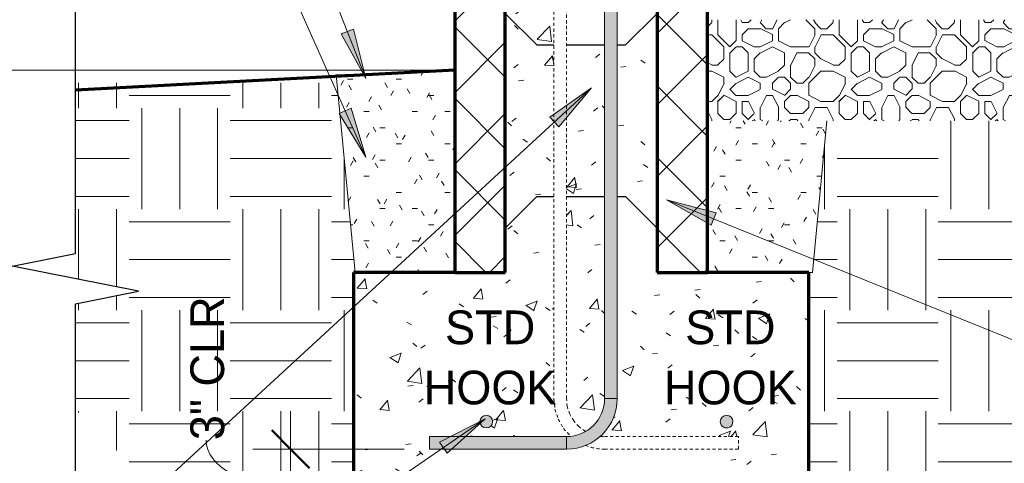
# Model space of a CAD drawing. Header units: inches. Extents: x 298 to 1415, y -40 to 187.
# Tile 26 of 32: x 1344 to 1382, y -15 to 3. Entities that reach past the tile are written whole.
import ezdxf

# ---------------------------------------------------------------- set-up
doc = ezdxf.new("R2010")
doc.units = ezdxf.units.IN
doc.header["$MEASUREMENT"] = 0
doc.linetypes.add('Hidden 1_8_', pattern=[0.1875, 0.125, -0.0625])
doc.layers.add('A-ANNO-DIMS', color=1, linetype='Continuous')
for name, color, linetype, lineweight in [('A-ANNO-DIMS-16', 1, 'Continuous', 9), ('A-ANNO-TEXT', 2, 'Continuous', 9), ('A-DETL', 5, 'Continuous', 70), ('A-DETL-GENF', 3, 'Continuous', 9), ('A-DETL-HLIN', 3, 'Continuous', 70), ('A-DETL-LLIN', 3, 'Continuous', 9), ('A-DETL-MBND', 5, 'Hidden 1_8_', 9), ('A-DETL-MLIN', 3, 'Continuous', 30)]:
    doc.layers.add(name, color=color, linetype=linetype, lineweight=lineweight)
doc.dimstyles.new('Linear_-_3_32__SBT_INCH_INCREM', dxfattribs={"dimscale": 12, "dimtxt": 0.125, "dimasz": 0.18, "dimexe": 0.125, "dimexo": 0.005208, "dimgap": 0.083333, "dimtad": 1, "dimtoh": 1, "dimdec": 0, "dimzin": 1, "dimdsep": 46, "dimlunit": 5, "dimtxsty": 'Standard', "dimtsz": 0.088388, "dimcen": 0.09, "dimdle": 0.125, "dimazin": 0, "dimtfac": 1, "dimtdec": 0, "dimtmove": 0, "dimatfit": 3, "dimfxl": 0, "dimtvp": 1, "dimtolj": 1, "dimtzin": 0, "dimarcsym": 0})
doc.dimstyles.new('Linear_-_3_32__SBT_TO_1_256', dxfattribs={"dimscale": 12, "dimtxt": 0.125, "dimasz": 0.18, "dimexe": 0.125, "dimexo": 0.005208, "dimgap": 0.083333, "dimtad": 1, "dimtoh": 1, "dimdec": 8, "dimzin": 3, "dimdsep": 46, "dimlunit": 4, "dimtxsty": 'Standard', "dimtsz": 0.088388, "dimcen": 0.09, "dimdle": 0.125, "dimazin": 1, "dimtfac": 1, "dimtdec": 8, "dimtmove": 0, "dimatfit": 3, "dimfxl": 0, "dimtvp": 1, "dimtolj": 1, "dimtzin": 0, "dimarcsym": 0})
pattern_1 = [(0, (1323.835, 0), (2.56, 0.64), [0.211, -1.709, 0.211, -1.709, -10.24]), (0, (1323.835, 0), (2.56, 0.64), [-3.84, 0.211, -3.629, 0.211, -1.709, -4.48]), (0, (1323.835, 0), (2.56, 0.64), [-9.6, 0.211, -1.069, 0.211, -2.989]), (120, (1324.795, 0.32), (-1.834256, 1.897025), [0.211, -1.709, 0.211, -1.709, -10.24]), (120, (1324.795, 0.32), (-1.834256, 1.897025), [-3.84, 0.211, -3.629, 0.211, -1.709, -4.48]), (120, (1324.795, 0.32), (-1.834256, 1.897025), [-9.6, 0.211, -1.069, 0.211, -2.989]), (240, (1325.115, 1.6), (-0.725744, -2.537025), [0.211, -1.709, 0.211, -1.709, -10.24]), (240, (1325.115, 1.6), (-0.725744, -2.537025), [-3.84, 0.211, -3.629, 0.211, -1.709, -4.48]), (240, (1325.115, 1.6), (-0.725744, -2.537025), [-9.6, 0.211, -1.069, 0.211, -2.989])]
pattern_2 = [(50, (1323.835, 0), (4.5907, -0.40187), [0.48, -5.28]), (355, (1323.835, 0), (-0.88784, 4.8137), [0.384, -4.224]), (100.451, (1324.218, -0.033), (3.70197, 4.41272), [0.408, -4.487]), (46.184, (1323.835, 1.28), (6.83066, -1.05904), [0.72, -7.92]), (96.636, (1324.404, 1.192), (5.9817, 6.234), [0.612, -6.731]), (351.184, (1323.835, 1.28), (5.9821, 6.2338), [0.576, -6.336]), (21, (1324.475, 0.96), (3.8203, -2.5771), [0.48, -5.28]), (326, (1324.475, 0.96), (1.5572, 4.6406), [0.384, -4.224]), (71.451, (1324.794, 0.745), (5.37715, 2.0647), [0.408, -4.487]), (37.5, (1323.835, 0), (0.07797, 2.130786), [0.211, -3.962, 0.211, -4.077, -4.24]), (37.5, (1323.835, 0), (0.07797, 2.130786), [-8.461, 0.211, -4.029]), (7.5, (1323.835, 0), (1.68391, 2.52439), [0.211, -2.234, 0.211, -3.866, -1.616]), (7.5, (1323.835, 0), (1.68391, 2.52439), [-6.522, 0.211, -1.405]), (327.5, (1322.408, 0), (3.416527, -0.144297), [0.211, -1.389, 0.211, -4.781, -6.624]), (327.5, (1322.408, 0), (3.416527, -0.144297), [-6.592, 0.211, -6.413]), (317.5, (1321.768, 0), (3.73246, 0.64071), [0.211, -1.869, 0.211, -3.104, -4.704]), (317.5, (1321.768, 0), (3.73246, 0.64071), [-5.395, 0.211, -4.493])]
pattern_3 = [(45, (1323.835, 0), (-1.41421, 1.41421), []), (135, (1323.835, 0), (-1.41421, -1.41421), [])]

# ---------------------------------------------------------------- blocks, each defined once
blk = doc.blocks.new('Reinf Bar Secti_OF_SHINGLE3')
at = {"layer": 'A-DETL-GENF'}
h = blk.add_hatch(color=256, dxfattribs=at)
edge = h.paths.add_edge_path(flags=0)
edge.add_arc((0, 0), 0.25, 180, 360)
edge.add_arc((0, 0), 0.25, 0, 180)
for start, end in [(0, 180), (180, 0)]:
    blk.add_arc((0, 0), 0.25, start, end, dxfattribs=at)
blk = doc.blocks.new('Reinf Bar Secti_OF_SHINGLE4')
at = {"layer": 'A-DETL-GENF'}
h = blk.add_hatch(color=256, dxfattribs=at)
edge = h.paths.add_edge_path(flags=0)
edge.add_arc((0, 0), 0.25, 180, 360)
edge.add_arc((0, 0), 0.25, 360, 540)
for start, end in [(360, 180), (180, 360)]:
    blk.add_arc((0, 0), 0.25, start, end, dxfattribs=at)
blk = doc.blocks.new('Break Line1 - B_OF_SHINGLE3')
at = {"layer": 'A-DETL-GENF', "lineweight": 30}
for p, q in [((0.5, 2.5), (-0.5, -2.5)), ((1, 0), (0.5, 2.5)), ((-1, 0), (-10.857, 0)), ((-0.5, -2.5), (-1, 0)), ((10.242, 0), (1, 0))]:
    blk.add_line(p, q, dxfattribs=at)
blk = doc.blocks.new('Reinf Bar Eleva_OF_SHINGLE1')
at = {"layer": 'A-DETL-GENF'}
blk.add_hatch(color=256, dxfattribs=at).paths.add_polyline_path([(43, 0), (0, 0), (0, -0.5), (43, -0.5)], flags=0)
for p, q in [((43, 0), (0, 0)), ((0, 0), (0, -0.5)), ((43, -0.5), (43, 0)), ((0, -0.5), (43, -0.5))]:
    blk.add_line(p, q, dxfattribs=at)
blk = doc.blocks.new('Reinf Bar Eleva_OF_SHINGLE2')
at = {"layer": 'A-DETL-GENF'}
blk.add_hatch(color=256, dxfattribs=at).paths.add_polyline_path([(5.426, 0), (0, 0), (0, -0.5), (5.426, -0.5)], flags=0)
for p, q in [((5.426, 0), (0, 0)), ((0, 0), (0, -0.5)), ((5.426, -0.5), (5.426, 0)), ((0, -0.5), (5.426, -0.5))]:
    blk.add_line(p, q, dxfattribs=at)
blk = doc.blocks.new('DIMBLOCK61-TYPI_OF_SHINGLE0')
at = {"layer": 'A-ANNO-DIMS-16'}
for p, q in [((1359.714, -14.999), (1359.714, -23.894)), ((1359.714, -22.394), (1359.714, -14.999)), ((1356.714, -18), (1356.714, -23.894)), ((1356.714, -22.394), (1356.714, -18)), ((1355.214, -22.394), (1361.214, -22.394))]:
    blk.add_line(p, q, dxfattribs=at)
at = {"layer": 'A-ANNO-DIMS-16', "lineweight": 50}
for p, q in [((1356.714, -22.394), (1357.464, -21.644)), ((1359.714, -22.394), (1360.464, -21.644)), ((1356.714, -22.394), (1355.964, -23.144)), ((1359.714, -22.394), (1358.964, -23.144))]:
    blk.add_line(p, q, dxfattribs=at)
at = {"layer": 'A-ANNO-DIMS-16'}
blk.add_ellipse((1360.386, -22.394), major_axis=(0, 2.19), ratio=0.991933, start_param=0, end_param=1.570796, dxfattribs=at)
at = {"layer": 'A-ANNO-DIMS-16', "color": 0, "insert": (1360.386, -19.584), "char_height": 1.33411, "width": 7, "attachment_point": 1, "line_spacing_factor": 1.070803}
blk.add_mtext('\\fStylus BT|b0|i0|c0|p34|;3" CLR', dxfattribs=at)
blk = doc.blocks.new('DIMBLOCK62-TYPI_OF_SHINGLE0')
at = {"layer": 'A-ANNO-DIMS-16'}
for p, q in [((1354.226, -12.499), (1354.226, -18.5)), ((1358.714, -13.999), (1352.726, -13.999)), ((1354.226, -13.999), (1358.714, -13.999)), ((1355.714, -17), (1352.726, -17)), ((1354.226, -17), (1355.714, -17))]:
    blk.add_line(p, q, dxfattribs=at)
at = {"layer": 'A-ANNO-DIMS-16', "lineweight": 50}
for p, q in [((1354.226, -13.999), (1353.476, -13.249)), ((1354.226, -13.999), (1354.976, -14.749)), ((1354.226, -17), (1353.476, -16.25)), ((1354.226, -17), (1354.976, -17.75))]:
    blk.add_line(p, q, dxfattribs=at)
at = {"layer": 'A-ANNO-DIMS-16'}
blk.add_ellipse((1354.226, -13.643), major_axis=(-3.347, 0), ratio=0.554765, start_param=0, end_param=1.570796, dxfattribs=at)
at = {"layer": 'A-ANNO-DIMS-16', "color": 0, "insert": (1350.26, -13.643), "char_height": 1.33411, "width": 7, "attachment_point": 1, "rotation": 90, "line_spacing_factor": 1.070803}
blk.add_mtext('\\fStylus BT|b0|i0|c0|p34|;3" CLR', dxfattribs=at)
blk = doc.blocks.new('DIMBLOCK64-TYPI_OF_SHINGLE0')
at = {"layer": 'A-ANNO-DIMS-16'}
for p, q in [((1330.28, -18.5), (1330.28, 2.5)), ((1359.714, 1), (1328.78, 1)), ((1330.28, 1), (1359.714, 1)), ((1355.714, -17), (1328.78, -17)), ((1330.28, -17), (1355.714, -17))]:
    blk.add_line(p, q, dxfattribs=at)
at = {"layer": 'A-ANNO-DIMS-16', "lineweight": 50}
for p, q in [((1330.28, 1), (1329.53, 1.75)), ((1330.28, 1), (1331.03, 0.25)), ((1330.28, -17), (1329.53, -16.25)), ((1330.28, -17), (1331.03, -17.75))]:
    blk.add_line(p, q, dxfattribs=at)
at = {"layer": 'A-ANNO-DIMS-16', "color": 0, "insert": (1327.47, -11.595), "char_height": 1.33411, "width": 8.62857, "attachment_point": 1, "rotation": 90, "line_spacing_factor": 1.070803}
blk.add_mtext('\\fStylus BT|b0|i0|c0|p34|;18" MIN', dxfattribs=at)

msp = doc.modelspace()

# ---------------------------------------------------------------- hatches: boundary and pattern name
at = {"layer": 'A-ANNO-TEXT'}
for points in [[(1356.70753517, 2.62645778), (1356.21736713, 2.43396526), (1357.19351409, 0.66861356)], [(1364.47692113, -0.85651912), (1364.83387548, -1.24369049), (1366.12582757, 0.30556395)], [(1356.62185343, -0.50473018), (1356.14063057, -0.71860547), (1357.19351409, -2.43929308)], [(1370.85047222, -5.1307517), (1371.04784541, -4.64252849), (1369.09494708, -4.13704098)], [(1360.11435891, -13.71684125), (1360.41256026, -14.15088507), (1361.91190467, -12.80133113)]]:
    msp.add_hatch(color=7, dxfattribs=at).paths.add_polyline_path(points, flags=0)
at = {"layer": 'A-DETL-GENF'}
h = msp.add_hatch(dxfattribs=at)
h.set_pattern_fill('FP8_26', style=0, pattern_type=2)
h.set_pattern_definition(pattern_3)
h.paths.add_polyline_path([(1360.71362588, -7.00024803), (1362.71362588, -7.00024803), (1362.71362588, 4.99975197), (1360.71362588, 4.99975197)], flags=0)
h = msp.add_hatch(dxfattribs=at)
h.set_pattern_fill('FP8_25', style=0, pattern_type=2)
h.set_pattern_definition(pattern_2)
h.paths.add_polyline_path([(1362.71362588, 4.99975197), (1362.71362588, -7.00024803), (1364.63294818, -7.00024803), (1364.63294818, 4.99975197)], flags=0)
h = msp.add_hatch(dxfattribs=at)
h.set_pattern_fill('FP8_26', style=0, pattern_type=2)
h.set_pattern_definition(pattern_3)
h.paths.add_polyline_path([(1370.71362588, -7.00024803), (1370.71362588, 4.99975197), (1368.71362588, 4.99975197), (1368.71362588, -7.00024803)], flags=0)
h = msp.add_hatch(dxfattribs=at)
h.set_pattern_fill('FP8_25', style=0, pattern_type=2)
h.set_pattern_definition(pattern_2)
h.paths.add_polyline_path([(1366.63981851, 3.24975197), (1365.13294818, 3.24975197), (1365.13294818, -7.00024803), (1366.63981851, -7.00024803)], flags=0)
h = msp.add_hatch(dxfattribs=at)
h.set_pattern_fill('FP8_25', style=0, pattern_type=2)
h.set_pattern_definition(pattern_2)
h.paths.add_polyline_path([(1368.71362588, 3.24975197), (1367.13981851, 3.24975197), (1367.13981851, -7.00024803), (1368.71362588, -7.00024803)], flags=0)
h = msp.add_hatch(dxfattribs=at)
h.set_pattern_fill('FP8_29', style=0, pattern_type=2)
h.set_pattern_definition([(0, (1323.835, 0), (4.8, 4.8), [0.48, -0.72, 0.24, -0.72, -2.64]), (0, (1323.835, 0), (4.8, 4.8), [-2.16, 0.24, -2.4]), (0, (1326.235, 0.48), (4.8, 4.8), [0.24, -4.56]), (0, (1324.795, 0.72), (4.8, 4.8), [0.24, -0.48, 0.24, -3.84]), (0, (1327.195, 0.96), (4.8, 4.8), [0.48, -4.32]), (0, (1327.675, 1.2), (4.8, 4.8), [0.24, -4.56]), (0, (1326.235, 1.68), (4.8, 4.8), [0.48, -4.32]), (0, (1323.835, 1.92), (4.8, 4.8), [0.24, -0.48, 0.24, -1.2, -2.64]), (0, (1323.835, 1.92), (4.8, 4.8), [-2.16, 0.72, -1.92]), (0, (1327.195, 2.4), (4.8, 4.8), [0.48, -4.32]), (0, (1324.315, 2.64), (4.8, 4.8), [0.48, -0.24, 0.24, -1.92, -1.92]), (0, (1324.315, 2.64), (4.8, 4.8), [-2.88, 0.24, -1.68]), (0, (1324.075, 2.88), (4.8, 4.8), [0.24, -4.56]), (0, (1325.755, 3.12), (4.8, 4.8), [0.24, -0.24, 0.24, -4.08]), (0, (1325.035, 3.36), (4.8, 4.8), [0.24, -4.56]), (0, (1328.155, 3.6), (4.8, 4.8), [0.24, -4.56]), (0, (1325.995, 3.84), (4.8, 4.8), [0.24, -1.92, 0.24, -2.4]), (0, (1325.995, 4.08), (4.8, 4.8), [0.48, -4.32]), (0, (1326.955, 4.32), (4.8, 4.8), [0.48, -4.32]), (0, (1324.075, 4.56), (4.8, 4.8), [0.24, -2.88, 0.48, -1.2]), (90, (1323.835, 2.16), (-4.8, 4.8), [0.96, -0.96, 0.48, -2.4]), (90, (1324.075, 2.16), (-4.8, 4.8), [0.24, -1.68, 0.48, -2.4]), (90, (1324.315, 0.96), (-4.8, 4.8), [0.72, -4.08]), (90, (1324.555, 0.96), (-4.8, 4.8), [0.48, -4.32]), (90, (1324.795, 0.24), (-4.8, 4.8), [0.24, -2.88, 0.24, -0.24, -1.2]), (90, (1324.795, 0.24), (-4.8, 4.8), [-3.6, 0.48, -0.72]), (90, (1325.275, 0.24), (-4.8, 4.8), [0.24, -1.68, 0.24, -2.64]), (90, (1325.515, 2.16), (-4.8, 4.8), [0.48, -0.72, 0.24, -0.24, -3.12]), (90, (1325.515, 2.16), (-4.8, 4.8), [-1.68, 0.48, -2.64]), (90, (1325.755, 1.2), (-4.8, 4.8), [0.48, -2.64, 0.24, -1.44]), (90, (1325.995, 0.24), (-4.8, 4.8), [0.24, -0.24, 0.48, -3.84]), (90, (1326.475, 3.36), (-4.8, 4.8), [0.24, -4.56]), (90, (1326.715, 3.36), (-4.8, 4.8), [0.48, -0.48, 0.24, -0.24, -3.36]), (90, (1326.715, 3.36), (-4.8, 4.8), [-1.44, 0.48, -2.88]), (90, (1326.955, 1.2), (-4.8, 4.8), [0.24, -0.24, 0.24, -0.48, -3.6]), (90, (1326.955, 1.2), (-4.8, 4.8), [-1.2, 0.24, -3.36]), (90, (1327.675, 2.88), (-4.8, 4.8), [0.96, -3.84]), (90, (1327.915, 2.4), (-4.8, 4.8), [0.96, -0.72, 0.48, -2.64]), (90, (1328.155, 0.48), (-4.8, 4.8), [0.24, -0.72, 0.48, -3.36]), (90, (1328.395, 0.96), (-4.8, 4.8), [0.72, -4.08]), (45, (1325.755, 0), (4e-16, 4.79984), [0.339, -6.449]), (45, (1328.395, 0.24), (4e-16, 4.79984), [0.339, -5.77, 0.339, -0.339]), (45, (1325.275, 0.48), (4e-16, 4.79984), [0.339, -2.715, 0.339, -3.394]), (45, (1326.475, 0.48), (4e-16, 4.79984), [0.339, -5.431, 0.339, -0.679]), (45, (1326.715, 0.48), (4e-16, 4.79984), [0.679, -2.715, 0.679, -2.715]), (45, (1325.515, 0.96), (4e-16, 4.79984), [0.339, -3.055, 0.339, -0.339, -2.715]), (45, (1325.515, 0.96), (4e-16, 4.79984), [-4.073, 0.339, -2.376]), (45, (1327.915, 1.2), (4e-16, 4.79984), [0.339, -0.339, 0.339, -5.77]), (45, (1324.555, 1.44), (4e-16, 4.79984), [0.339, -4.073, 0.339, -2.037]), (45, (1328.395, 1.92), (4e-16, 4.79984), [0.339, -0.339, 0.339, -1.358, -4.413]), (45, (1328.395, 1.92), (4e-16, 4.79984), [-2.376, 0.339, -4.073]), (45, (1325.515, 2.64), (4e-16, 4.79984), [0.339, -6.449]), (45, (1324.315, 2.88), (4e-16, 4.79984), [0.679, -6.109]), (45, (1323.835, 3.36), (4e-16, 4.79984), [0.339, -0.339, 0.339, -5.77]), (45, (1326.475, 4.08), (4e-16, 4.79984), [0.339, -6.449]), (45, (1327.915, 4.56), (4e-16, 4.79984), [0.339, -6.449]), (135, (1325.995, 0.48), (4e-16, 4.79984), [0.339, -6.449]), (135, (1326.235, 0.48), (4e-16, 4.79984), [0.339, -6.449]), (135, (1324.795, 0.72), (4e-16, 4.79984), [0.339, -1.358, 0.679, -4.412]), (135, (1323.835, 0.72), (4e-16, 4.79984), [0.339, -6.449]), (135, (1326.955, 1.44), (4e-16, 4.79984), [0.339, -2.715, 0.339, -3.394]), (135, (1327.195, 1.44), (4e-16, 4.79984), [0.339, -2.037, 0.339, -2.036, -2.037]), (135, (1327.195, 1.44), (4e-16, 4.79984), [-4.752, 0.339, -1.697]), (135, (1324.315, 1.68), (4e-16, 4.79984), [0.339, -6.449]), (135, (1328.155, 1.92), (4e-16, 4.79984), [0.679, -1.697, 0.339, -0.339, -3.734]), (135, (1328.155, 1.92), (4e-16, 4.79984), [-3.054, 0.339, -3.394]), (135, (1325.035, 2.64), (4e-16, 4.79984), [0.339, -6.449]), (135, (1326.955, 2.64), (4e-16, 4.79984), [0.679, -6.109]), (135, (1327.195, 2.64), (4e-16, 4.79984), [0.339, -6.449]), (135, (1325.755, 3.12), (4e-16, 4.79984), [0.339, -6.449]), (135, (1324.315, 3.84), (4e-16, 4.79984), [0.339, -6.449]), (135, (1328.155, 3.84), (4e-16, 4.79984), [0.339, -6.449]), (26.565, (1324.315, 0), (4.799944, -0.00045), [0.537, -10.196]), (26.565, (1323.835, 0.48), (4.799944, -0.00045), [0.537, -10.196]), (26.565, (1323.835, 0.72), (4.799944, -0.00045), [0.537, -10.196]), (26.565, (1325.035, 0.72), (4.799944, -0.00045), [0.537, -10.196]), (26.565, (1324.795, 1.68), (4.799944, -0.00045), [0.537, -10.196]), (26.565, (1324.795, 1.92), (4.799944, -0.00045), [0.537, -10.196]), (26.565, (1325.755, 2.88), (4.799944, -0.00045), [0.537, -10.196]), (26.565, (1325.995, 3.12), (4.799944, -0.00045), [0.537, -10.196]), (26.565, (1324.075, 3.6), (4.799944, -0.00045), [0.537, -10.196]), (26.565, (1325.515, 3.6), (4.799944, -0.00045), [0.537, -10.196]), (63.435, (1327.915, 0), (-0.00045, 4.799944), [0.537, -10.196]), (63.435, (1326.715, 0.72), (-0.00045, 4.799944), [0.537, -10.196]), (63.435, (1325.995, 1.2), (-0.00045, 4.799944), [0.537, -10.196]), (63.435, (1326.715, 1.92), (-0.00045, 4.799944), [0.537, -10.196]), (63.435, (1326.955, 1.92), (-0.00045, 4.799944), [0.537, -10.196]), (63.435, (1325.275, 2.64), (-0.00045, 4.799944), [0.537, -10.196]), (63.435, (1324.795, 2.88), (-0.00045, 4.799944), [0.537, -10.196]), (63.435, (1326.715, 3.84), (-0.00045, 4.799944), [0.537, -10.196]), (63.435, (1324.795, 4.32), (-0.00045, 4.799944), [0.537, -10.196]), (116.565, (1324.075, 2.88), (0.00045, 4.799944), [0.537, -10.196]), (116.565, (1326.955, 2.88), (0.00045, 4.799944), [0.537, -10.196]), (116.565, (1323.835, 3.12), (0.00045, 4.799944), [0.537, -10.196]), (116.565, (1327.675, 3.84), (0.00045, 4.799944), [0.537, -10.196]), (116.565, (1324.555, 4.08), (0.00045, 4.799944), [0.537, -10.196]), (116.565, (1325.515, 4.32), (0.00045, 4.799944), [0.537, -10.196]), (153.435, (1325.755, 0), (-4.799944, -0.00045), [0.537, -10.196]), (153.435, (1324.795, 0.48), (-4.799944, -0.00045), [0.537, -10.196]), (153.435, (1328.155, 0.72), (-4.799944, -0.00045), [0.537, -10.196]), (153.435, (1327.675, 1.2), (-4.799944, -0.00045), [0.537, -10.196]), (153.435, (1325.755, 1.68), (-4.799944, -0.00045), [0.537, -10.196]), (153.435, (1324.555, 1.92), (-4.799944, -0.00045), [0.537, -10.196]), (153.435, (1325.995, 1.92), (-4.799944, -0.00045), [0.537, -10.196]), (153.435, (1325.275, 2.4), (-4.799944, -0.00045), [0.537, -10.196]), (153.435, (1325.275, 3.6), (-4.799944, -0.00045), [0.537, -10.196]), (153.435, (1323.835, 4.56), (-4.799944, -0.00045), [0.537, -10.196]), (153.435, (1326.715, 4.56), (-4.799944, -0.00045), [0.537, -10.196]), (153.435, (1327.195, 4.56), (-4.799944, -0.00045), [0.537, -10.196])])
h.paths.add_polyline_path([(1370.71362588, 2.99975197), (1370.71362588, -1.00024803), (1398.96362588, -1.00024803), (1398.96362588, 2.99975197)], flags=0)
h = msp.add_hatch(dxfattribs=at)
h.set_pattern_fill('FP8_28', style=0, pattern_type=2)
h.set_pattern_definition(pattern_1)
h.paths.add_polyline_path([(1360.71362588, -7.00024803), (1360.71362588, 0.98415331), (1356.02914461, 0.82056762), (1356.77313708, -7.00024803)], flags=0)
h = msp.add_hatch(dxfattribs=at)
h.set_pattern_fill('FP8_27', style=0, pattern_type=2)
h.set_pattern_definition([(0, (1323.835, 0), (4, 4), [4, -4]), (0, (1323.835, 1.5), (4, 4), [4, -4]), (0, (1323.835, 3), (4, 4), [4, -4]), (90, (1324.335, 3.5), (-4, 4), [4, -4]), (90, (1325.835, 3.5), (-4, 4), [4, -4]), (90, (1327.335, 3.5), (-4, 4), [4, -4])])
h.paths.add_polyline_path([(1345.71362588, -12.42910993), (1356.77055436, -23.48603842), (1374.99457206, -23.48603842), (1398.96362588, -12.8143281), (1398.96362588, -3.50024803), (1396.46362588, -3.00024803), (1401.46362588, -2.00024803), (1398.96362588, -1.50024803), (1398.96362588, -1.00024803), (1375.43001441, -1.00024803), (1374.85923574, -7.00024803), (1374.71362588, -7.00024803), (1374.71362588, -17.00024803), (1356.71362588, -17.00024803), (1356.71362588, -7.00024803), (1356.77313708, -7.00024803), (1356.05966373, 0.49975197), (1345.71362588, 0.49975197), (1345.71362588, -7.25024803), (1348.21362588, -7.75024803), (1345.71362588, -8.25024803)], flags=0)
h = msp.add_hatch(dxfattribs=at)
h.set_pattern_fill('FP8_28', style=0, pattern_type=2)
h.set_pattern_definition(pattern_1)
h.paths.add_polyline_path([(1370.71362588, -7.00024803), (1374.71362588, -7.00024803), (1374.85923574, -7.00024803), (1375.43001441, -1.00024803), (1370.71362588, -1.00024803)], flags=0)
h = msp.add_hatch(dxfattribs=at)
h.set_pattern_fill('FP8_25', style=0, pattern_type=2)
h.set_pattern_definition(pattern_2)
edge = h.paths.add_edge_path(flags=0)
edge.add_line((1356.71362588, -7.00024803), (1356.71362588, -17.00024803))
edge.add_line((1356.71362588, -17.00024803), (1374.71362588, -17.00024803))
edge.add_line((1374.71362588, -17.00024803), (1374.71362588, -7.00024803))
edge.add_line((1374.71362588, -7.00024803), (1367.13981851, -7.00024803))
edge.add_line((1367.13981851, -7.00024803), (1367.13981851, -12.00024803))
edge.add_spline(control_points=[(1367.13981851, -12.00024803), (1367.13488529, -12.13929493), (1367.09906769, -12.41643266), (1366.9644114, -12.81208343), (1366.75630796, -13.17346233), (1366.57266575, -13.38250268), (1366.47207996, -13.47734566)], knot_values=[0, 0, 0, 0, 0.4174031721, 0.8321250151, 1.2459572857, 1.6607032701, 1.6607032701, 1.6607032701, 1.6607032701], degree=3, periodic=0)
edge.add_line((1366.47207996, -13.47734566), (1366.63294818, -13.49852436))
edge.add_line((1366.63294818, -13.49852436), (1371.93102388, -13.49852436))
edge.add_line((1371.93102388, -13.49852436), (1371.93102388, -13.99852436))
edge.add_line((1371.93102388, -13.99852436), (1366.63294818, -13.99852436))
edge.add_spline(control_points=[(1366.63294818, -13.99852436), (1366.50516273, -13.99223363), (1366.25109774, -13.95928599), (1366.00623583, -13.8837566), (1365.88846399, -13.83641328)], knot_values=[0, 0, 0, 0, 0.3838206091, 0.7646149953, 0.7646149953, 0.7646149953, 0.7646149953], degree=3, periodic=0)
edge.add_spline(control_points=[(1365.88846399, -13.83641328), (1365.77019576, -13.8843785), (1365.52399459, -13.9606075), (1365.26834837, -13.99287697), (1365.13981851, -13.99852436)], knot_values=[0, 0, 0, 0, 0.382873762, 0.7688353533, 0.7688353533, 0.7688353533, 0.7688353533], degree=3, periodic=0)
edge.add_line((1365.13981851, -13.99852436), (1359.71362588, -13.99852436))
edge.add_line((1359.71362588, -13.99852436), (1359.71362588, -13.49852436))
edge.add_line((1359.71362588, -13.49852436), (1365.13981851, -13.50024803))
edge.add_line((1365.13981851, -13.50024803), (1365.30452145, -13.47856447))
edge.add_spline(control_points=[(1365.30452145, -13.47856447), (1365.20334904, -13.38379868), (1365.01858504, -13.17468094), (1364.80918718, -12.81264578), (1364.67375345, -12.41594482), (1364.63783274, -12.13797603), (1364.63294818, -11.99852436)], knot_values=[0, 0, 0, 0, 0.4158698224, 0.8309005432, 1.2468490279, 1.665460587, 1.665460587, 1.665460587, 1.665460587], degree=3, periodic=0)
edge.add_line((1364.63294818, -11.99852436), (1364.63294818, -7.00024803))
edge.add_line((1364.63294818, -7.00024803), (1356.71362588, -7.00024803))
edge = h.paths.add_edge_path(flags=0)
edge.add_arc((1361.96362588, -12.90886672), 0.25, 0, 180)
edge.add_arc((1361.96362588, -12.90886672), 0.25, 180, 360)
edge = h.paths.add_edge_path(flags=0)
edge.add_arc((1371.46362588, -12.90886672), 0.25, 180, 360)
edge.add_arc((1371.46362588, -12.90886672), 0.25, 0, 180)
h = msp.add_hatch(dxfattribs=at)
h.set_pattern_fill('FP8_25', style=0, pattern_type=2)
h.set_pattern_definition(pattern_2)
edge = h.paths.add_edge_path(flags=0)
edge.add_line((1365.13294818, -7.00024803), (1365.13294818, -11.99852436))
edge.add_spline(control_points=[(1365.13294818, -11.99852436), (1365.1365572, -12.10356565), (1365.16363021, -12.31294055), (1365.25753277, -12.5870675), (1365.38404782, -12.81639126), (1365.52648412, -13.00392868), (1365.6948394, -13.16839978), (1365.82293407, -13.25900922), (1365.88981851, -13.29928613)], knot_values=[0, 0, 0, 0, 0.3153098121, 0.6286432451, 0.8634190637, 1.0983431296, 1.3326149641, 1.5668409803, 1.5668409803, 1.5668409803, 1.5668409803], degree=3, periodic=0)
edge.add_spline(control_points=[(1365.88981851, -13.29928613), (1366.00257333, -13.23353328), (1366.16083637, -13.11316266), (1366.3329643, -12.91582043), (1366.44271876, -12.75247783), (1366.52930036, -12.57575639), (1366.61413978, -12.32801812), (1366.63925228, -12.13077299), (1366.63981851, -12.00024803)], knot_values=[0, 0, 0, 0, 0.3915785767, 0.587777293, 0.7839760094, 0.9801747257, 1.176373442, 1.5679520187, 1.5679520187, 1.5679520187, 1.5679520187], degree=3, periodic=0)
edge.add_line((1366.63981851, -12.00024803), (1366.63981851, -7.00024803))
edge.add_line((1366.63981851, -7.00024803), (1365.13294818, -7.00024803))
h = msp.add_hatch(color=7, dxfattribs=at)
edge = h.paths.add_edge_path(flags=0)
edge.add_line((1367.13981851, -12.00024803), (1366.63981851, -12.00024803))
edge.add_arc((1365.13981851, -12.00024803), 1.5, 270, 360, ccw=False)
edge.add_line((1365.13981851, -13.50024803), (1365.13981851, -14.00024803))
edge.add_arc((1365.13981851, -12.00024803), 2, 270, 360)

# ---------------------------------------------------------------- linework, layer by layer
at = {"layer": 'A-ANNO-TEXT', "color": 7}
for p, q in [((1357.19351409, 0.66861356), (1350.91558341, 16.65490184)), ((1357.19351409, -2.43929308), (1350.91558341, 11.68615184)), ((1356.70753517, 2.62645778), (1356.21736713, 2.43396526)), ((1356.21736713, 2.43396526), (1357.19351409, 0.66861356)), ((1357.19351409, 0.66861356), (1356.70753517, 2.62645778)), ((1366.12582757, 0.30556395), (1343.2218462, -20.81086268)), ((1366.12582757, 0.30556395), (1364.47692113, -0.85651912)), ((1364.83387548, -1.24369049), (1366.12582757, 0.30556395)), ((1356.62185343, -0.50473018), (1356.14063057, -0.71860547)), ((1356.14063057, -0.71860547), (1357.19351409, -2.43929308)), ((1357.19351409, -2.43929308), (1356.62185343, -0.50473018)), ((1364.47692113, -0.85651912), (1364.83387548, -1.24369049)), ((1371.04784541, -4.64252849), (1369.09494708, -4.13704098)), ((1369.09494708, -4.13704098), (1370.85047222, -5.1307517)), ((1369.09494708, -4.13704098), (1383.13809865, -9.81424268)), ((1370.85047222, -5.1307517), (1371.04784541, -4.64252849)), ((1361.91190467, -12.80133113), (1343.2218462, -25.64197118)), ((1361.91190467, -12.80133113), (1360.11435891, -13.71684125)), ((1360.41256026, -14.15088507), (1361.91190467, -12.80133113)), ((1360.11435891, -13.71684125), (1360.41256026, -14.15088507))]:
    msp.add_line(p, q, dxfattribs=at)
at = {"layer": 'A-DETL', "lineweight": 9}
for p, q in [((1360.71362588, 0.98415331), (1356.02914461, 0.82056762)), ((1356.02914461, 0.82056762), (1356.77313708, -7.00024803)), ((1374.85923574, -7.00024803), (1375.43001441, -1.00024803)), ((1374.71362588, -7.00024803), (1374.85923574, -7.00024803))]:
    msp.add_line(p, q, dxfattribs=at)
at = {"layer": 'A-DETL-HLIN'}
for p, q in [((1360.71362588, 4.99975197), (1360.71362588, -7.00024803)), ((1360.71362588, 4.99975197), (1360.71362588, -7.00024803)), ((1362.71362588, -7.00024803), (1362.71362588, 4.99975197)), ((1362.71362588, -7.00024803), (1362.71362588, 4.99975197)), ((1368.71362588, 4.99975197), (1368.71362588, -7.00024803)), ((1368.71362588, 4.99975197), (1368.71362588, -7.00024803)), ((1370.71362588, -7.00024803), (1370.71362588, 4.99975197)), ((1370.71362588, -7.00024803), (1370.71362588, 4.99975197)), ((1360.71362588, 0.99975197), (1345.71362588, 0.21363529)), ((1356.71362588, -7.00024803), (1356.71362588, -17.00024803)), ((1360.71362588, -7.00024803), (1356.71362588, -7.00024803)), ((1360.71362588, -7.00024803), (1362.71362588, -7.00024803)), ((1360.71362588, -7.00024803), (1362.71362588, -7.00024803)), ((1368.71362588, -7.00024803), (1370.71362588, -7.00024803)), ((1368.71362588, -7.00024803), (1370.71362588, -7.00024803)), ((1374.71362588, -7.00024803), (1370.71362588, -7.00024803)), ((1374.71362588, -17.00024803), (1374.71362588, -7.00024803))]:
    msp.add_line(p, q, dxfattribs=at)
at = {"layer": 'A-DETL-LLIN'}
msp.add_line((1365.13981851, -13.99852436), (1365.13981851, -14.00024803), dxfattribs=at)
for radius in [1.5, 2]:
    msp.add_arc((1365.13981851, -12.00024803), radius, 270, 360, dxfattribs=at)
at = {"layer": 'A-DETL-MBND'}
for p, q in [((1364.63294818, 30.99975197), (1364.63294818, -11.99852436)), ((1365.13294818, -11.99852436), (1365.13294818, 30.99975197)), ((1371.93102388, -13.49852436), (1366.63294818, -13.49852436)), ((1371.93102388, -13.99852436), (1371.93102388, -13.49852436)), ((1366.63294818, -13.99852436), (1371.93102388, -13.99852436))]:
    msp.add_line(p, q, dxfattribs=at)
for points in [[(1364.63294818, -11.99852436), (1364.67684663, -12.41525777), (1364.80661491, -12.81369722), (1365.01655639, -13.17635185), (1365.29708829, -13.48684598)], [(1365.88798742, -13.30033422), (1365.63206091, -13.11577312), (1365.42107103, -12.8825108), (1365.26337671, -12.61037013), (1365.16591507, -12.31132286), (1365.13294818, -11.99852436)]]:
    msp.add_lwpolyline(points, dxfattribs=at)
for centre, radius, start, end in [((1366.63126634, -12.06052362), 1.43800173, 263.515635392, 270.067011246), ((1366.63244484, -12.0029647), 1.99555972, 247.906943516, 270.014451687)]:
    msp.add_arc(centre, radius, start, end, dxfattribs=at)
at = {"layer": 'A-DETL-MLIN'}
for p, q in [((1362.71362588, 3.24975197), (1363.96362588, 1.99975197)), ((1368.71362588, 3.24975197), (1367.46362588, 1.99975197)), ((1363.96362588, 1.99975197), (1364.63294818, 1.99975197)), ((1365.13294818, 1.99975197), (1366.63981851, 1.99975197)), ((1367.13981851, 1.99975197), (1367.46362588, 1.99975197)), ((1362.71362588, -5.25024803), (1363.96362588, -4.00024803)), ((1363.96362588, -4.00024803), (1364.63294818, -4.00024803)), ((1365.13294818, -4.00024803), (1366.63981851, -4.00024803)), ((1367.13981851, -4.00024803), (1367.46362588, -4.00024803)), ((1368.71362588, -5.25024803), (1367.46362588, -4.00024803)), ((1362.71362588, -5.25024803), (1362.71362588, -7.00024803)), ((1368.71362588, -5.25024803), (1368.71362588, -7.00024803))]:
    msp.add_line(p, q, dxfattribs=at)

# ---------------------------------------------------------------- block references
at = {"layer": 'A-DETL-GENF'}
for name, p, rotation in [('Reinf Bar Eleva_OF_SHINGLE1', (1367.13981851, 30.99975197), 269.9999999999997), ('Break Line1 - B_OF_SHINGLE3', (1345.71362588, -7.25024803), 270.0000000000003), ('Reinf Bar Secti_OF_SHINGLE4', (1371.46362588, -12.90886672), 180), ('Reinf Bar Eleva_OF_SHINGLE2', (1365.13981851, -13.99852436), 180)]:
    msp.add_blockref(name, p, dxfattribs=dict(at, rotation=rotation))
msp.add_blockref('Reinf Bar Secti_OF_SHINGLE3', (1361.96362588, -12.90886672), dxfattribs=at)

# ---------------------------------------------------------------- texts
at = {"layer": 'A-ANNO-TEXT', "color": 7, "char_height": 1.3341121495, "width": 6.426, "attachment_point": 2, "line_spacing_factor": 1.070803}
for insert in [(1362.11421071, -8.51071855), (1371.61421071, -8.51071855)]:
    msp.add_mtext('\\fStylus BT|b0|i0|c0|p34|;STD\\PHOOK', dxfattribs=dict(at, insert=insert))

# ---------------------------------------------------------------- dimensions: what is measured, and where the dimension line sits
at = {"layer": 'A-ANNO-DIMS', "lineweight": 9}
for base, p1, p2, dimstyle, override, picture, middle in [((1330.27988867, 0.99975197), (1356.71362588, -17.00024803), (1360.71362588, 0.99975197), 'Linear_-_3_32__SBT_INCH_INCREM', {"dimpost": '<>MIN'}, 'DIMBLOCK64-TYPI_OF_SHINGLE0', (1328.52988867, -8.00024803)), ((1354.2261472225, -17.0002480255), (1359.7136258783, -13.998524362), (1356.7136258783, -17.0002480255), 'Linear_-_3_32__SBT_TO_1_256', {"dimpost": '<>CLR'}, 'DIMBLOCK62-TYPI_OF_SHINGLE0', (1349.9761472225, -17.371568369))]:
    dim = msp.add_linear_dim(base=base, p1=p1, p2=p2, angle=90, dimstyle=dimstyle, override=override, dxfattribs=at)
    dim.commit()
    dim.dimension.update_dxf_attribs({"geometry": picture, "text_midpoint": middle})
dim = msp.add_linear_dim(base=(1359.71362588, -22.3943464), p1=(1356.71362588, -17.00024803), p2=(1359.71362588, -13.99852436), dimstyle='Linear_-_3_32__SBT_TO_1_256', override={"dimpost": '<>CLR'}, dxfattribs=at)
dim.commit()
dim.dimension.update_dxf_attribs({"geometry": 'DIMBLOCK61-TYPI_OF_SHINGLE0', "text_midpoint": (1366.08494622, -20.6443464)})

doc.saveas('drawing.dxf')
